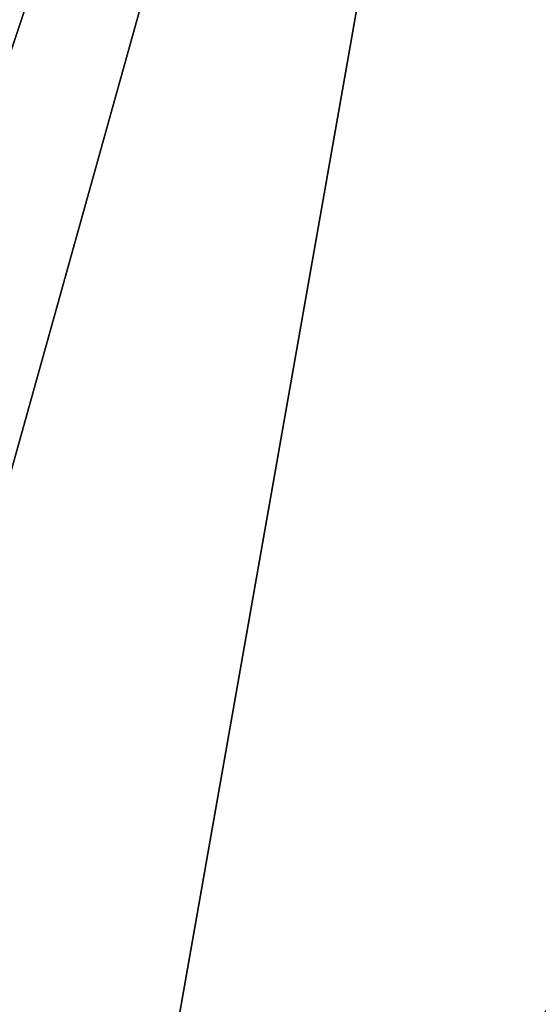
# Model space of a CAD drawing. Extents: x 22936 to 50368, y -4877 to 31080.
# Tile 83 of 256: x 41160 to 41518, y 3623 to 4304. Entities that reach past the tile are written whole.
import ezdxf

# ---------------------------------------------------------------- set-up
doc = ezdxf.new("R2010")
doc.units = 0
doc.layers.add('08_AMENAGEMENTS_EXTERIEURS', color=253, linetype='CONTINUOUS')

# ---------------------------------------------------------------- blocks, each defined once
blk = doc.blocks.new('GROUPER_123')
at = {"layer": '08_AMENAGEMENTS_EXTERIEURS'}
mesh = blk.add_polyface(dxfattribs=at)
corners = [(911.82, 2058.73), (132.96, 2115.21), (0, 2365.07), (1737.47, 1255.31), (36.28, 1826.86), (1872.41, 1656.96), (6024.68, 2596.25), (4806.94, 1965.47), (5042.3, 24.61), (5166.47, 23.84), (5306.47, 22.97), (5570.64, 21.34), (5903.15, 451.72), (5951.49, 917.91), (6054.76, 2317.59), (6490, 862.08), (6738.1, 2317.59), (5943.19, 0), (6394.44, 301.41), (6346.19, 18.36)]
mesh.append_faces([[corners[k] for k in face] for face in [(0, 1, 2), (1, 3, 4), (15, 14, 16), (17, 18, 19)]], dxfattribs={"vtx0": -1})
mesh.append_faces([[corners[k] for k in face] for face in [(3, 0, 5), (5, 6, 7), (7, 6, 8), (8, 6, 9), (9, 6, 10), (10, 6, 11), (12, 6, 13), (13, 14, 15)]], dxfattribs={"vtx0": -1, "vtx1": -1})
mesh.append_faces([[corners[k] for k in face] for face in [(3, 1, 0), (11, 6, 12)]], dxfattribs={"vtx0": -1, "vtx1": -1, "vtx2": -1})
mesh.append_faces([[corners[k] for k in face] for face in [(5, 0, 6), (13, 6, 14), (12, 17, 11), (17, 12, 18)]], dxfattribs={"vtx0": -1, "vtx2": -1})

msp = doc.modelspace()

# ---------------------------------------------------------------- block references
at = {"layer": '08_AMENAGEMENTS_EXTERIEURS', "color": 9}
msp.add_blockref('GROUPER_123', (35625.22, 3173.13), dxfattribs=at)

doc.saveas('drawing.dxf')
